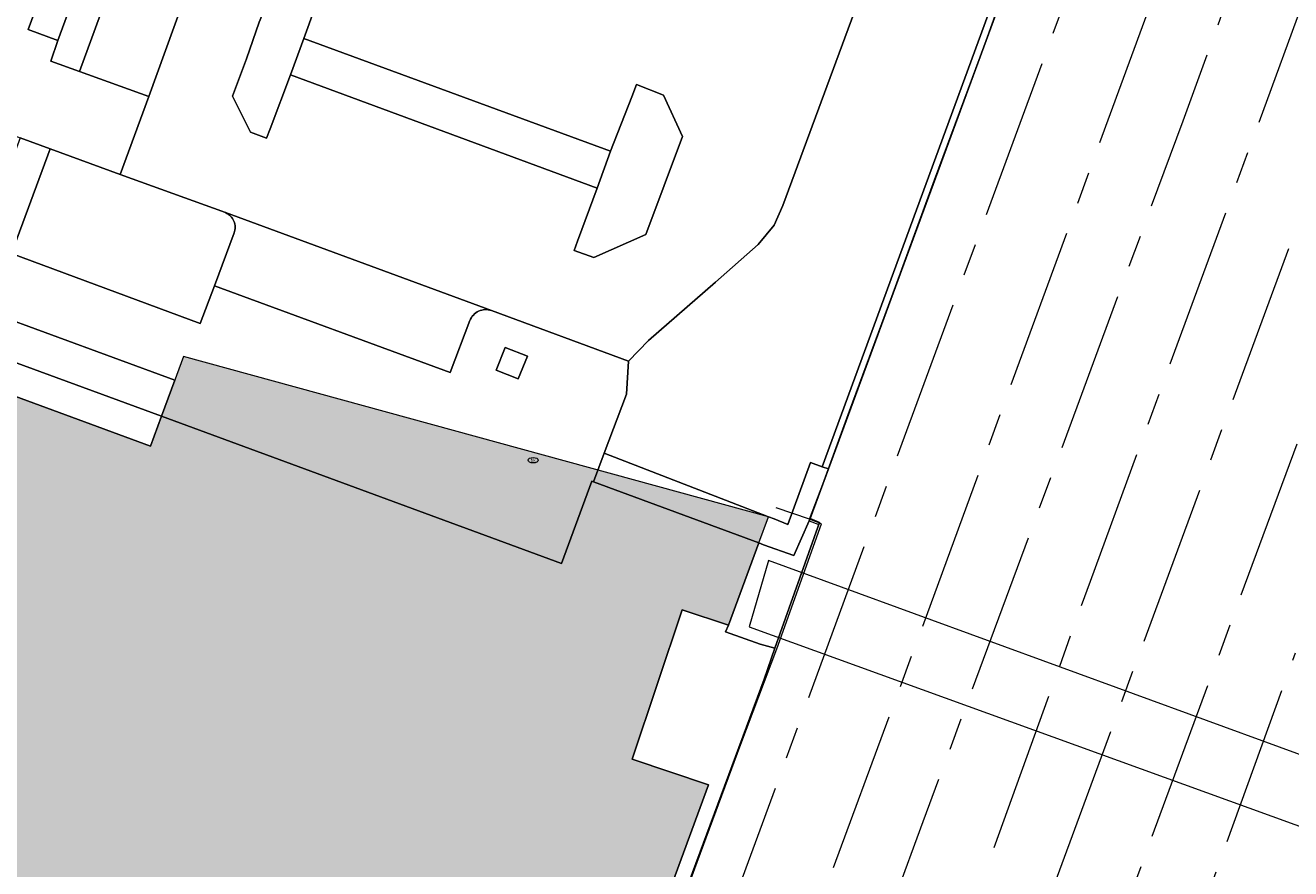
# Model space of a CAD drawing. Header units: metres. Extents: x 187482 to 189800, y 333582 to 335019.
# Tile 137 of 256: x 188003 to 188082, y 334760 to 334812. Entities that reach past the tile are written whole.
import ezdxf
from ezdxf.enums import TextEntityAlignment as Align

# ---------------------------------------------------------------- set-up
doc = ezdxf.new("R2010")
doc.units = ezdxf.units.M
doc.linetypes.add('AM-AS-SO', pattern=[16, 10, -2, 2, -2])
doc.layers.get('0').update_dxf_attribs({"color": 252, "lineweight": 18})
for name, color, linetype, lineweight in [('B-WE-AM-AS_SPOOR_TREIN-G', 252, 'AM-AS-SO', 18), ('B-WE-GR-GROENVOORZIENING-GV', 252, 'Continuous', 18), ('B-WE-IE-MEUBILAIR-S', 252, 'Continuous', 18), ('B-WE-IE-TERREINAFSCHEIDING_KUNSTMATIG_HEKWERK-G', 252, 'IE-TERREINAFSCHEIDING_KUNSTMATIG-SO', 18), ('B-WE-IE-TERREINAFSCHEIDING_KUNSTMATIG_MUUR-G', 252, 'IE-TERREINAFSCHEIDING_KUNSTMATIG-SO', 18), ('B-WE-KW-KUNSTWERK_TUNNEL-GV', 252, 'Continuous', 18), ('B-WE-OG-BEBOUWING-GV', 252, 'Continuous', 18), ('B-WE-OG-BEBOUWING_LUIFEL-GV', 252, 'Continuous', 18), ('B-WE-OG-TERREIN_ERF-GV', 252, 'Continuous', 18), ('B-WE-VH-GESLOTENVERHARDING_ASFALT-GV', 252, 'Continuous', 18), ('B-WE-VH-HALFVERHARDING-GV', 252, 'Continuous', 18)]:
    doc.layers.add(name, color=color, linetype=linetype, lineweight=lineweight)
doc.layers.add('B-WE-OG-BEBOUWING-V', color=7, linetype='Continuous', lineweight=18, true_color=0xf0f0f0)
doc.styles.add('NLCS-ISO', font='NLCS-ISO.ttf')
doc.linetypes.add('IE-TERREINAFSCHEIDING_KUNSTMATIG-SO', pattern='A,4,[82,NLCS.SHX,S=0.75,R=90,X=0,Y=0],4,-2', length=10)

# ---------------------------------------------------------------- blocks, each defined once
blk = doc.blocks.new('SIE-MEUBILAIR_PUT_BRANDKRAAN-SO')
blk.add_ellipse((0, 0), major_axis=(1.25, 0), ratio=0.54)
at = {"style": 'NLCS-ISO'}
blk.add_text('bk', height=0.75, dxfattribs=at).set_placement((0.03, 0), align=Align.MIDDLE_CENTER)

msp = doc.modelspace()

# ---------------------------------------------------------------- hatches: boundary and pattern name
at = {"layer": 'B-WE-OG-BEBOUWING-V'}
h = msp.add_hatch(color=256, dxfattribs=at)
h.dxf.hatch_style = 1
h.paths.add_polyline_path([(188048.458, 334780.013), (188048.462, 334780.023), (188038.18, 334783.806), (188038.075, 334783.845), (188036.193, 334778.733), (188011.342, 334787.887), (188010.655, 334786.023), (187987.143, 334794.68), (187986.987, 334794.401), (187987.862, 334793.962), (187987.649, 334793.392), (187983.937, 334783.458), (187983.797, 334783.084), (187982.92, 334783.407), (187968.345, 334743.799), (188029.293, 334721.366), (188045.334, 334764.987), (188040.59, 334766.568), (188043.687, 334775.859), (188046.574, 334774.897)], flags=17)
h.paths.add_polyline_path([(187987.022, 334794.384), (187982.92, 334783.407), (187983.797, 334783.084), (187983.937, 334783.458), (187987.649, 334793.392), (187987.862, 334793.962)], flags=16)
h = msp.add_hatch(color=256, dxfattribs=at)
h.dxf.hatch_style = 1
h.paths.add_polyline_path([(188011.342, 334787.887), (188036.193, 334778.733), (188038.075, 334783.845), (188038.18, 334783.806), (188048.461, 334780.023), (188049.06, 334781.634), (188012.709, 334791.601)], flags=17)

# ---------------------------------------------------------------- linework, layer by layer
at = {"layer": 'B-WE-AM-AS_SPOOR_TREIN-G', "flags": 128}
for points in [[(187938.431, 334472.273), (187966.887, 334519.041), (187975.391, 334533.802), (187979.385, 334541.083), (187985.197, 334552.093), (187990.049, 334561.499), (187995.142, 334571.816), (188001.43, 334584.955), (188005.756, 334594.295), (188016.478, 334617.98), (188024.761, 334636.572), (188035.223, 334661.425), (188041.413, 334677.004), (188047.762, 334693.676), (188115.331, 334876.742), (188136.513, 334934.348), (188158.323, 334993.195), (188161.255, 335001.363), (188165.792, 335014.428), (188166.464, 335016.548)], [(187938.672, 334493.436), (187946.116, 334506.742), (187954.113, 334521.419), (187960.454, 334533.371), (187966.931, 334545.875), (187973.813, 334559.553), (187981.266, 334574.814), (187988.057, 334588.974), (187993.186, 334599.933), (188000.593, 334616.074), (188008.727, 334634.325), (188017.293, 334653.815), (188024.408, 334670.949), (188038.032, 334706.632), (188058.672, 334762.709), (188074.827, 334806.249), (188083.775, 334830.9), (188089.471, 334846.134), (188103.401, 334884.1), (188118.557, 334924.41), (188125.223, 334942.945), (188130.53, 334957.434), (188142.619, 334990.031), (188148.213, 335006.17), (188151.51, 335016.548)], [(187954.837, 334511.83), (187962.043, 334526.969), (187966.248, 334535.208), (187975.563, 334552.636), (187981.525, 334564.406), (187986.208, 334574.368), (188005.795, 334617.252), (188016.658, 334641.249), (188019.742, 334648.181), (188024.766, 334659.83), (188029.569, 334671.414), (188034.186, 334683.204), (188051.598, 334730.354), (188060.422, 334753.748), (188069.061, 334777.643), (188086.49, 334825.063), (188095.09, 334848.753), (188109.193, 334886.524), (188117.534, 334909.516), (188150.216, 334998.254), (188156.189, 335015.643), (188156.464, 335016.548)], [(187956.355, 334510.895), (187959.044, 334515.059), (187962.514, 334520.746), (187970.564, 334534.526), (187979.988, 334552.024), (187985.446, 334562.992), (187988.169, 334568.548), (187998.707, 334590.625), (188007.43, 334609.632), (188027.44, 334654.643), (188030.3, 334661.501), (188033.429, 334669.335), (188043.97, 334696.757), (188093.468, 334831.115), (188101.653, 334853.228), (188109.488, 334874.097), (188118.162, 334897.684), (188126.498, 334920.915), (188134.585, 334942.418), (188145.188, 334971.724), (188150.494, 334985.887), (188155.219, 334998.916), (188160.485, 335014.53), (188161.083, 335016.548)], [(188046.028, 334755.388), (188090.195, 334875.382), (188106.418, 334919.741), (188109.223, 334927.123), (188111.686, 334933.203), (188113.59, 334937.363), (188116.347, 334943.318), (188122.276, 334955.206), (188125.556, 334961.883)], [(188036.399, 334714.834), (188044.349, 334736.114), (188058.593, 334774.719), (188096.22, 334877.372), (188127.266, 334961.271)], [(187916.256, 334432.315), (187920.755, 334438.174), (187928.935, 334449.311), (187939.275, 334464.045), (187943.888, 334470.833), (187948.632, 334478.187), (187958.739, 334494.234), (187964.003, 334503.084), (187969.281, 334512.371), (187974.816, 334522.348), (187980.981, 334534.027), (187989.084, 334549.899), (187997.28, 334566.738), (188005.51, 334584.113), (188013.748, 334601.918), (188020.456, 334616.659), (188030.715, 334639.851), (188040.092, 334662.068), (188051.048, 334689.775), (188056.472, 334704.06), (188072.17, 334746.598), (188081.808, 334773.185)]]:
    msp.add_lwpolyline(points, dxfattribs=at)
at = {"layer": 'B-WE-GR-GROENVOORZIENING-GV', "flags": 128}
for points in [[(188011.573, 334834.988), (188003.039, 334811.933), (188004.89, 334811.245), (188008.56, 334821.196), (188013.385, 334832.518), (188013.522, 334833.757), (188013.315, 334834.168), (188012.664, 334834.611)], [(188020.177, 334811.366), (188021.464, 334814.921), (188021.675, 334815.503), (188020.586, 334815.897), (188018.473, 334814.966), (188017.4, 334812.386), (188016.617, 334810.108), (188015.755, 334807.777), (188016.862, 334805.547), (188017.861, 334805.167), (188018.082, 334805.748), (188019.355, 334809.096)], [(188038.406, 334802.058), (188037.196, 334798.769), (188036.985, 334798.196), (188038.194, 334797.751), (188041.429, 334799.177), (188043.71, 334805.273), (188042.53, 334807.841), (188040.847, 334808.496), (188040.555, 334807.746), (188039.238, 334804.362)]]:
    msp.add_lwpolyline(points, close=True, dxfattribs=at)
at = {"layer": 'B-WE-IE-TERREINAFSCHEIDING_KUNSTMATIG_HEKWERK-G', "ltscale": 0.2, "flags": 128}
for points in [[(188051.604, 334781.491), (188052.425, 334783.667), (188054.093, 334788.231), (188056.713, 334795.329), (188059.373, 334802.588), (188062.485, 334810.959), (188065.049, 334818.109), (188068.313, 334827.061), (188072.267, 334837.697), (188074.122, 334842.778), (188072.218, 334843.474)], [(187867.429, 334410.904), (187868.438, 334416.461), (187882.167, 334460.353), (187889.444, 334484.053), (187896.138, 334505.128), (187906.429, 334538.082), (187913.777, 334551.719), (187922.984, 334565.274), (187918.508, 334571.343), (187924.381, 334587.176), (187931.943, 334607.186), (187936.779, 334620.586), (187942.27, 334634.707), (187948.098, 334649.985), (187955.577, 334670.727), (187957.982, 334677.232), (187958.526, 334677.025), (187960.412, 334681.823), (187959.818, 334682.067), (187962.087, 334687.867), (187966.22, 334698.907), (187966.911, 334701.147), (187969.455, 334708.035), (187971.442, 334713.257), (187973.839, 334719.605), (187977.887, 334730.567), (187986.88, 334727.228), (187997.421, 334723.263), (188002.14, 334721.58), (188004.311, 334720.725), (188015.561, 334716.645), (188022.525, 334714.024), (188026.954, 334712.419), (188027.92, 334714.667), (188028.708, 334716.927), (188029.459, 334719.09), (188033.679, 334730.365), (188036.309, 334737.597), (188038.882, 334744.597), (188040.304, 334748.36), (188044.63, 334760.164), (188047.344, 334767.5), (188049.577, 334773.439), (188052.341, 334781.207), (188051.604, 334781.491), (188049.529, 334782.197)], [(188051.58, 334781.378), (188052.179, 334781.165)]]:
    msp.add_lwpolyline(points, dxfattribs=at)
at = {"layer": 'B-WE-IE-TERREINAFSCHEIDING_KUNSTMATIG_MUUR-G', "ltscale": 0.2, "flags": 128}
msp.add_lwpolyline([(188028.949, 334717.964), (188029.606, 334719.615), (188030.429, 334721.681), (188038.989, 334745.109), (188048.779, 334771.552), (188051.154, 334778.267)], dxfattribs=at)
at = {"layer": 'B-WE-KW-KUNSTWERK_TUNNEL-GV', "flags": 128}
msp.add_lwpolyline([(188049.047, 334778.93), (188047.849, 334774.807), (188088.459, 334760.089), (188089.887, 334764.01)], close=True, dxfattribs=at)
at = {"layer": 'B-WE-OG-BEBOUWING-GV', "flags": 128}
msp.add_lwpolyline([(188048.458, 334780.013), (188048.462, 334780.023), (188038.18, 334783.806), (188038.075, 334783.845), (188036.193, 334778.733), (188011.342, 334787.887), (188010.655, 334786.023), (187987.143, 334794.68), (187986.987, 334794.401), (187987.862, 334793.962), (187987.649, 334793.392), (187983.937, 334783.458), (187983.797, 334783.084), (187982.92, 334783.407), (187968.345, 334743.799), (188029.293, 334721.366), (188045.334, 334764.987), (188040.59, 334766.568), (188043.687, 334775.859), (188046.574, 334774.897)], close=True, dxfattribs=at)
at = {"layer": 'B-WE-OG-BEBOUWING_LUIFEL-GV', "flags": 128}
msp.add_lwpolyline([(188011.342, 334787.887), (188036.193, 334778.733), (188038.075, 334783.845), (188038.18, 334783.806), (188048.461, 334780.023), (188049.06, 334781.634), (188012.709, 334791.601)], close=True, dxfattribs=at)
at = {"layer": 'B-WE-OG-TERREIN_ERF-GV', "flags": 128}
for points in [[(188052.387, 334784.743), (188052.785, 334784.623), (188069.229, 334829.334), (188073.992, 334842.051), (188074.762, 334842.854), (188077.212, 334845.405), (188077.968, 334846.72), (188080.363, 334853.204), (188080.799, 334854.517), (188079.167, 334850.519), (188078.255, 334848.284), (188076.581, 334845.207), (188075.782, 334844.761), (188074.362, 334844.263), (188073.311, 334843.723), (188074.264, 334843.423), (188068.982, 334829.558), (188064.877, 334818.785), (188064.416, 334817.528), (188064.48, 334817.505), (188063.361, 334814.435), (188063.29, 334814.461)], [(188052.387, 334784.743), (188063.29, 334814.461), (188063.361, 334814.435), (188064.48, 334817.505), (188064.416, 334817.528), (188064.877, 334818.785), (188068.982, 334829.558), (188063.402, 334831.58), (188065.02, 334835.988), (188062.685, 334836.817), (188062.679, 334835.844), (188062.473, 334834.894), (188049.944, 334800.989), (188049.403, 334799.759), (188048.421, 334798.568), (188045.771, 334796.221), (188041.608, 334792.589), (188040.357, 334791.304), (188040.224, 334789.27), (188038.851, 334785.6), (188049.06, 334781.634), (188049.4, 334781.502), (188050.255, 334781.166), (188051.661, 334785.013)], [(187980.677, 334799.15), (188011.342, 334787.887), (188012.168, 334790.132), (187981.486, 334801.401)], [(188033.509, 334790.209), (188032.139, 334790.753), (188032.7, 334792.166), (188034.07, 334791.623)], [(188033.509, 334790.209), (188034.07, 334791.623), (188032.7, 334792.166), (188032.139, 334790.753)], [(188038.18, 334783.806), (188048.462, 334780.023), (188048.458, 334780.013), (188048.747, 334779.906), (188050.621, 334779.228), (188051.58, 334781.378), (188051.648, 334781.531), (188052.785, 334784.623), (188052.387, 334784.743), (188051.661, 334785.013), (188050.255, 334781.166), (188049.4, 334781.502), (188049.06, 334781.634), (188038.851, 334785.6)], [(188046.574, 334774.897), (188046.392, 334774.493), (188048.546, 334773.72), (188049.457, 334773.469), (188052.221, 334781.283), (188051.648, 334781.531), (188051.58, 334781.378), (188050.621, 334779.228), (188048.747, 334779.906), (188048.458, 334780.013)]]:
    msp.add_lwpolyline(points, close=True, dxfattribs=at)
for points in [[(188004.416, 334804.5), (188002.549, 334805.182), (188000.142, 334798.69), (187988.704, 334802.927), (187990.54, 334808.002), (187988.686, 334808.673), (187986.823, 334803.618), (187982.81, 334805.085), (187981.486, 334801.401), (188012.168, 334790.132), (188011.342, 334787.887), (188036.193, 334778.733), (188038.075, 334783.845), (188038.18, 334783.806), (188038.851, 334785.6), (188040.224, 334789.27), (188040.357, 334791.304), (188031.836, 334794.458)], [(188030.497, 334793.838), (188029.277, 334790.614), (188014.63, 334795.994), (188013.74, 334793.654), (188002.014, 334797.998), (188004.416, 334804.5)], [(188015.314, 334800.54), (188008.767, 334802.919), (188004.416, 334804.5), (188002.014, 334797.998), (188013.74, 334793.654), (188014.63, 334795.994), (188015.84, 334799.279)], [(188031.836, 334794.458), (188015.314, 334800.54)], [(187982.527, 334795.338), (187987.649, 334793.392), (187987.862, 334793.962), (187986.987, 334794.401), (187987.143, 334794.68), (188010.655, 334786.023), (188011.342, 334787.887), (187980.677, 334799.15), (187980.516, 334798.407), (187980.549, 334797.647)], [(188015.84, 334799.279), (188014.63, 334795.994), (188029.277, 334790.614), (188030.497, 334793.838)], [(188038.989, 334745.109), (188048.779, 334771.552), (188049.457, 334773.469), (188048.546, 334773.72), (188046.392, 334774.493), (188046.574, 334774.897), (188043.687, 334775.859), (188040.59, 334766.568), (188045.334, 334764.987), (188029.293, 334721.366)]]:
    msp.add_lwpolyline(points, dxfattribs=at)
at = {"layer": 'B-WE-OG-TERREIN_ERF-GV'}
for points in [[(188015.832, 334800.016, 0.193863), (188015.314, 334800.54)], [(188015.314, 334800.54, -0.193863), (188015.832, 334800.016)], [(188015.84, 334799.279, 0.195379), (188015.832, 334800.016)], [(188015.832, 334800.016, -0.195379), (188015.84, 334799.279)], [(188031.043, 334794.414, 0.190737), (188030.497, 334793.838)], [(188030.497, 334793.838, -0.190737), (188031.043, 334794.414)], [(188031.836, 334794.458, 0.191717), (188031.043, 334794.414)], [(188031.043, 334794.414, -0.191717), (188031.836, 334794.458)]]:
    msp.add_lwpolyline(points, format="xyb", dxfattribs=at)
at = {"layer": 'B-WE-VH-GESLOTENVERHARDING_ASFALT-GV', "flags": 128}
for points in [[(188034.662, 334851.276), (188033.168, 334851.709), (188023.227, 334854.574), (188023.009, 334854.721), (188021.141, 334850.466), (188023.23, 334849.669), (188024.267, 334847.474), (188024.699, 334846.827), (188010.549, 334807.767), (188008.767, 334802.919), (188015.314, 334800.54), (188031.836, 334794.458), (188040.357, 334791.304), (188041.608, 334792.589), (188045.771, 334796.221), (188048.421, 334798.568), (188049.403, 334799.759), (188049.944, 334800.989), (188062.473, 334834.894), (188062.679, 334835.844), (188062.685, 334836.817)], [(188008.56, 334821.196), (188004.89, 334811.245), (188004.448, 334809.96), (188006.242, 334809.318), (188010.449, 334820.805)]]:
    msp.add_lwpolyline(points, dxfattribs=at)
for points in [[(188006.242, 334809.318), (188010.549, 334807.767), (188024.699, 334846.827), (188024.267, 334847.474), (188023.803, 334846.211), (188023.59, 334846.289), (188020.291, 334847.501), (188019.603, 334845.436), (188017.41, 334839.822), (188010.449, 334820.805)], [(188004.416, 334804.5), (188008.767, 334802.919), (188010.549, 334807.767), (188006.242, 334809.318), (188004.448, 334809.96), (188004.89, 334811.245), (188003.039, 334811.933), (188011.573, 334834.988), (188011.912, 334835.903), (188012.481, 334837.441), (188011.424, 334837.875), (187999.775, 334806.204), (188002.549, 334805.182)], [(188039.238, 334804.362), (188040.555, 334807.746), (188040.847, 334808.496), (188042.53, 334807.841), (188043.71, 334805.273), (188041.429, 334799.177), (188038.194, 334797.751), (188036.985, 334798.196), (188037.196, 334798.769), (188038.406, 334802.058), (188019.355, 334809.096), (188018.082, 334805.748), (188017.861, 334805.167), (188016.862, 334805.547), (188015.755, 334807.777), (188016.617, 334810.108), (188017.4, 334812.386), (188018.473, 334814.966), (188020.586, 334815.897), (188021.675, 334815.503), (188021.464, 334814.921), (188020.177, 334811.366)], [(188020.177, 334811.366), (188019.355, 334809.096), (188038.406, 334802.058), (188039.238, 334804.362)]]:
    msp.add_lwpolyline(points, close=True, dxfattribs=at)
at = {"layer": 'B-WE-VH-HALFVERHARDING-GV'}
msp.add_lwpolyline([(188110.559, 334935.018), (188081.448, 334855.921), (188080.956, 334854.989), (188080.799, 334854.517), (188080.363, 334853.204), (188077.968, 334846.72), (188076.316, 334842.306), (188074.762, 334842.854), (188073.992, 334842.051), (188069.229, 334829.334), (188052.785, 334784.623), (188051.648, 334781.531), (188052.221, 334781.283), (188049.457, 334773.469), (188048.779, 334771.552), (188038.989, 334745.109)], dxfattribs=at)

# ---------------------------------------------------------------- block references
at = {"layer": 'B-WE-IE-MEUBILAIR-S', "xscale": 0.25, "yscale": 0.25, "zscale": 0.25}
msp.add_blockref('SIE-MEUBILAIR_PUT_BRANDKRAAN-SO', (188034.429, 334785.156), dxfattribs=at)

doc.saveas('drawing.dxf')
